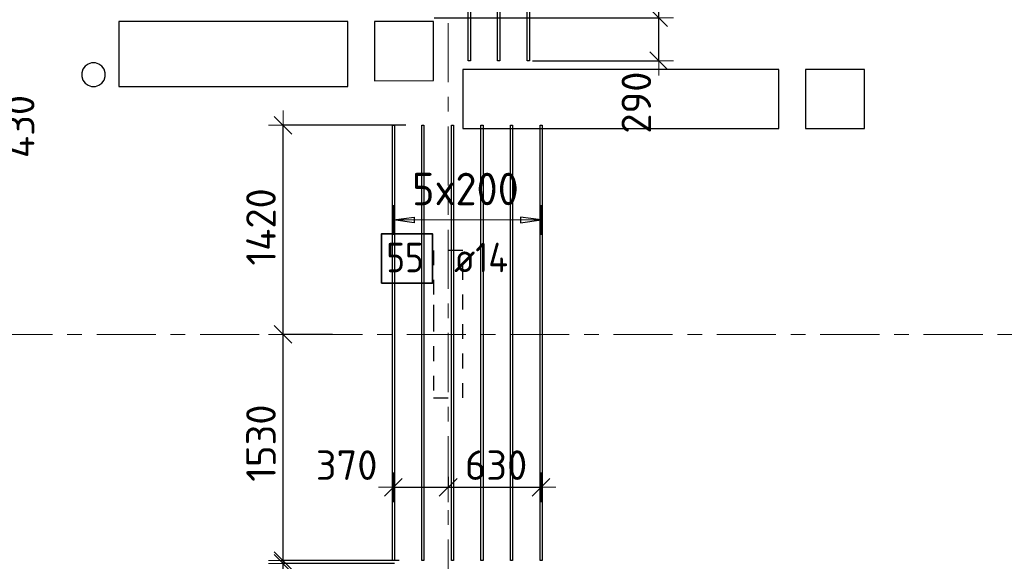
# Model space of a CAD drawing. Header units: metres. Extents: x -38 to 107, y -15 to 21.
# Tile 8 of 133: x 10.85 to 17.52, y 1.76 to 5.43. Entities that reach past the tile are written whole.
import ezdxf

# ---------------------------------------------------------------- set-up
doc = ezdxf.new("R2010")
doc.units = ezdxf.units.M
doc.header["$PDMODE"] = 65
for name, pattern in [('______11', [0.5, 0.4, -0.05, 0, -0.05]), ('______2', [0.0405, 0.03, -0.0105]), ('______5', [1.1, 0.8, -0.1, 0.1, -0.1])]:
    doc.linetypes.add(name, pattern=pattern)
for name, color, linetype, lineweight in [('XR$2$Осевая линия (1)', 7, '______5', 13), ('XR$4$Перекрытие (1)', 7, 'Continuous', 35), ('XR$4$Размерная линия (1)', 7, 'Continuous', 13)]:
    doc.layers.add(name, color=color, linetype=linetype, lineweight=lineweight)
for name, color, linetype, lineweight, true_color in [('XR$4$Арм.стержн.Доп. Арм верхн.зоны Х', 7, 'Continuous', 35, 0x8c8cff), ('XR$4$Арм.стержн.Доп. Арм. верхн.зоны У', 7, 'Continuous', 35, 0x739641), ('XR$6$Стена_ бетон несущ.', 7, 'Continuous', 70, 0xb4b496)]:
    doc.layers.add(name, color=color, linetype=linetype, lineweight=lineweight, true_color=true_color)
doc.styles.add('ISOCPEUR', font='txt')
doc.dimstyles.new('DIMSTYLE_3', dxfattribs={"dimtxt": 0.2, "dimasz": 0.2, "dimexe": 0, "dimexo": 0, "dimgap": 0.1, "dimtad": 2, "dimdec": 0, "dimlfac": 1000, "dimrnd": 5, "dimzin": 12, "dimdsep": 46, "dimtxsty": 'ISOCPEUR', "dimblk1": 'ALL_ML_STRICH', "dimblk2": 'ALL_ML_STRICH', "dimsah": 1, "dimcen": 0, "dimclrd": 7, "dimclre": 256, "dimclrt": 7, "dimadec": 0, "dimazin": 0, "dimtfac": 1, "dimtdec": 0, "dimtix": 1, "dimtmove": 2, "dimatfit": 3, "dimfxl": 0, "dimtzin": 0, "dimlwd": 0, "dimlwe": -3, "dimarcsym": 0})
doc.dimstyles.new('DIMSTYLE_33', dxfattribs={"dimtxt": 0.2, "dimasz": 0.2, "dimexe": 0, "dimexo": 0, "dimgap": 0.1, "dimtad": 2, "dimdec": 0, "dimlfac": 1000, "dimrnd": 5, "dimzin": 12, "dimdsep": 46, "dimtxsty": 'ISOCPEUR', "dimblk1": 'ALL_ML_STRICH', "dimblk2": 'ALL_ML_STRICH', "dimsah": 1, "dimcen": 0, "dimclrd": 7, "dimclre": 256, "dimclrt": 7, "dimadec": 0, "dimazin": 0, "dimtfac": 1, "dimtdec": 0, "dimtix": 1, "dimtmove": 2, "dimatfit": 3, "dimfxl": 0, "dimtvp": 1.2, "dimtzin": 0, "dimlwd": 0, "dimlwe": -3, "dimarcsym": 0})
doc.dimstyles.new('DIMSTYLE_34', dxfattribs={"dimtxt": 0.2, "dimasz": 0.2, "dimexe": 0, "dimexo": 0, "dimgap": 0.1, "dimtad": 0, "dimdec": 0, "dimlfac": 1000, "dimrnd": 5, "dimzin": 12, "dimdsep": 46, "dimtxsty": 'ISOCPEUR', "dimblk1": 'ALL_ML_STRICH', "dimblk2": 'ALL_ML_STRICH', "dimsah": 1, "dimcen": 0, "dimclrd": 7, "dimclre": 256, "dimclrt": 7, "dimadec": 0, "dimazin": 0, "dimtfac": 1, "dimtdec": 0, "dimtix": 1, "dimtmove": 2, "dimatfit": 3, "dimfxl": 0, "dimtvp": 1.2, "dimtzin": 0, "dimlwd": 0, "dimlwe": -3, "dimarcsym": 0})

# ---------------------------------------------------------------- blocks, each defined once
blk = doc.blocks.new('ALL_ML_STRICH')
at = {"color": 0, "linetype": 'ByBlock', "lineweight": -2}
for p, q in [((0, -0.5), (0, 0.5)), ((-1, 0), (0.5, 0)), ((-0.3, -0.3), (0.3, 0.3))]:
    blk.add_line(p, q, dxfattribs=at)
blk = doc.blocks.new('*D326')
at = {"layer": 'DEFPOINTS', "color": 7, "linetype": 'Continuous', "lineweight": 13, "transparency": 33554687}
for p in [(13.6359, 5.4465), (14.3007, 5.1553), (15.1764, 5.1553)]:
    blk.add_point(p, dxfattribs=at)
at = {"layer": 'XR$4$Размерная линия (1)', "color": 9, "linetype": 'Continuous', "lineweight": -2, "true_color": 0xc7c7c7, "transparency": 33554687}
for p, q in [((13.6559, 5.4465), (15.1764, 5.4465)), ((14.3207, 5.1553), (15.1764, 5.1553))]:
    blk.add_line(p, q, dxfattribs=at)
at = {"layer": 'XR$4$Размерная линия (1)', "color": 7, "linetype": 'Continuous', "lineweight": -2, "transparency": 33554687}
blk.add_line((15.1764, 5.1553), (15.1764, 5.4465), dxfattribs=at)
at = {"layer": 'XR$4$Размерная линия (1)', "color": 7, "linetype": 'Continuous', "lineweight": 13, "transparency": 33554687, "xscale": 0.2, "yscale": 0.2, "zscale": 0.2}
for p, rotation in [((15.1764, 5.4465), 90), ((15.1764, 5.1553), 270)]:
    blk.add_blockref('ALL_ML_STRICH', p, dxfattribs=dict(at, rotation=rotation))
at = {"layer": 'XR$4$Размерная линия (1)', "color": 7, "linetype": 'Continuous', "lineweight": 13, "transparency": 33554687, "insert": (15.0244, 4.8713), "char_height": 0.2, "width": 0.6, "attachment_point": 5, "rotation": 90, "style": 'ISOCPEUR'}
blk.add_mtext('\\A1;{290}', dxfattribs=at)
blk = doc.blocks.new('*D327')
at = {"layer": 'DEFPOINTS', "color": 7, "linetype": 'Continuous', "lineweight": 13, "transparency": 33554687}
for p in [(15.1358, 7.4), (13.6359, 5.4465), (15.1764, 5.4465)]:
    blk.add_point(p, dxfattribs=at)
at = {"layer": 'XR$4$Размерная линия (1)', "color": 9, "linetype": 'Continuous', "lineweight": -2, "true_color": 0xc7c7c7, "transparency": 33554687}
for p, q in [((15.1558, 7.4), (15.1764, 7.4)), ((13.6559, 5.4465), (15.1764, 5.4465))]:
    blk.add_line(p, q, dxfattribs=at)
at = {"layer": 'XR$4$Размерная линия (1)', "color": 7, "linetype": 'Continuous', "lineweight": -2, "transparency": 33554687}
blk.add_line((15.1764, 5.4465), (15.1764, 7.4), dxfattribs=at)
at = {"layer": 'XR$4$Размерная линия (1)', "color": 7, "linetype": 'Continuous', "lineweight": 13, "transparency": 33554687, "xscale": 0.2, "yscale": 0.2, "zscale": 0.2}
for p, rotation in [((15.1764, 7.4), 90), ((15.1764, 5.4465), 270)]:
    blk.add_blockref('ALL_ML_STRICH', p, dxfattribs=dict(at, rotation=rotation))
at = {"layer": 'XR$4$Размерная линия (1)', "color": 7, "linetype": 'Continuous', "lineweight": 13, "transparency": 33554687, "insert": (15.0264, 6.4532), "char_height": 0.2, "width": 0.8, "attachment_point": 5, "rotation": 90, "style": 'ISOCPEUR'}
blk.add_mtext('\\A1;{1955}', dxfattribs=at)
blk = doc.blocks.new('*D339')
at = {"layer": 'DEFPOINTS', "color": 7, "linetype": 'Continuous', "lineweight": 13, "transparency": 33554687}
for p in [(9.6185, 5.2995), (9.5671, 4.8685), (10.5419, 4.8685)]:
    blk.add_point(p, dxfattribs=at)
at = {"layer": 'XR$4$Размерная линия (1)', "color": 9, "linetype": 'Continuous', "lineweight": -2, "true_color": 0xc7c7c7, "transparency": 33554687}
for p, q in [((9.6385, 5.2995), (10.5419, 5.2995)), ((9.5871, 4.8685), (10.5419, 4.8685))]:
    blk.add_line(p, q, dxfattribs=at)
at = {"layer": 'XR$4$Размерная линия (1)', "color": 7, "linetype": 'Continuous', "lineweight": -2, "transparency": 33554687}
blk.add_line((10.5419, 4.8685), (10.5419, 5.2995), dxfattribs=at)
at = {"layer": 'XR$4$Размерная линия (1)', "color": 7, "linetype": 'Continuous', "lineweight": 13, "transparency": 33554687, "xscale": 0.2, "yscale": 0.2, "zscale": 0.2}
for p, rotation in [((10.5419, 5.2995), 90), ((10.5419, 4.8685), 270)]:
    blk.add_blockref('ALL_ML_STRICH', p, dxfattribs=dict(at, rotation=rotation))
at = {"layer": 'XR$4$Размерная линия (1)', "color": 7, "linetype": 'Continuous', "lineweight": 13, "transparency": 33554687, "insert": (10.8484, 4.7093), "char_height": 0.2, "width": 0.6, "attachment_point": 5, "rotation": 90, "style": 'ISOCPEUR'}
blk.add_mtext('\\A1;{430}', dxfattribs=at)
blk = doc.blocks.new('*D365')
at = {"layer": 'DEFPOINTS', "color": 7, "linetype": 'Continuous', "lineweight": 13, "transparency": 33554687}
for p in [(13.4062, 1.7478), (12.6323, 0), (13.1293, 0)]:
    blk.add_point(p, dxfattribs=at)
at = {"layer": 'XR$4$Размерная линия (1)', "color": 9, "linetype": 'Continuous', "lineweight": -2, "true_color": 0xc7c7c7, "transparency": 33554687}
for p, q in [((13.3862, 1.7478), (12.6323, 1.7478)), ((13.1093, 0), (12.6323, 0))]:
    blk.add_line(p, q, dxfattribs=at)
at = {"layer": 'XR$4$Размерная линия (1)', "color": 7, "linetype": 'Continuous', "lineweight": -2, "transparency": 33554687}
blk.add_line((12.6323, 0), (12.6323, 1.7478), dxfattribs=at)
at = {"layer": 'XR$4$Размерная линия (1)', "color": 7, "linetype": 'Continuous', "lineweight": 13, "transparency": 33554687, "xscale": 0.2, "yscale": 0.2, "zscale": 0.2}
for p, rotation in [((12.6323, 1.7478), 90), ((12.6323, 0), 270)]:
    blk.add_blockref('ALL_ML_STRICH', p, dxfattribs=dict(at, rotation=rotation))
at = {"layer": 'XR$4$Размерная линия (1)', "color": 7, "linetype": 'Continuous', "lineweight": 13, "transparency": 33554687, "insert": (12.4823, 0.9039), "char_height": 0.2, "width": 0.8, "attachment_point": 5, "rotation": 90, "style": 'ISOCPEUR'}
blk.add_mtext('\\A1;{1750}', dxfattribs=at)
blk = doc.blocks.new('*D366')
at = {"layer": 'DEFPOINTS', "color": 7, "linetype": 'Continuous', "lineweight": 13, "transparency": 33554687}
for p in [(12.6323, 1.7478), (13.4062, 1.7478), (13.4387, 1.7678)]:
    blk.add_point(p, dxfattribs=at)
at = {"layer": 'XR$4$Размерная линия (1)', "color": 9, "linetype": 'Continuous', "lineweight": -2, "true_color": 0xc7c7c7, "transparency": 33554687}
for p, q in [((13.4187, 1.7678), (12.6323, 1.7678)), ((13.3862, 1.7478), (12.6323, 1.7478))]:
    blk.add_line(p, q, dxfattribs=at)
at = {"layer": 'XR$4$Размерная линия (1)', "color": 7, "linetype": 'Continuous', "lineweight": -2, "transparency": 33554687}
blk.add_line((12.6323, 1.7478), (12.6323, 1.7678), dxfattribs=at)
at = {"layer": 'XR$4$Размерная линия (1)', "color": 7, "linetype": 'Continuous', "lineweight": 13, "transparency": 33554687, "xscale": 0.2, "yscale": 0.2, "zscale": 0.2}
for p, rotation in [((12.6323, 1.7478), 270), ((12.6323, 1.7678), 90)]:
    blk.add_blockref('ALL_ML_STRICH', p, dxfattribs=dict(at, rotation=rotation))
at = {"layer": 'XR$4$Размерная линия (1)', "color": 7, "linetype": 'Continuous', "lineweight": 13, "transparency": 33554687, "insert": (12.2706, 1.5641), "char_height": 0.2, "width": 0.4, "attachment_point": 5, "rotation": 90, "style": 'ISOCPEUR'}
blk.add_mtext('\\A1;{20}', dxfattribs=at)
blk = doc.blocks.new('*D367')
at = {"layer": 'DEFPOINTS', "color": 7, "linetype": 'Continuous', "lineweight": 13, "transparency": 33554687}
for p in [(12.9857, 3.3), (12.6323, 1.7678), (13.4387, 1.7678)]:
    blk.add_point(p, dxfattribs=at)
at = {"layer": 'XR$4$Размерная линия (1)', "color": 9, "linetype": 'Continuous', "lineweight": -2, "true_color": 0xc7c7c7, "transparency": 33554687}
for p, q in [((12.9657, 3.3), (12.6323, 3.3)), ((13.4187, 1.7678), (12.6323, 1.7678))]:
    blk.add_line(p, q, dxfattribs=at)
at = {"layer": 'XR$4$Размерная линия (1)', "color": 7, "linetype": 'Continuous', "lineweight": -2, "transparency": 33554687}
blk.add_line((12.6323, 1.7678), (12.6323, 3.3), dxfattribs=at)
at = {"layer": 'XR$4$Размерная линия (1)', "color": 7, "linetype": 'Continuous', "lineweight": 13, "transparency": 33554687, "xscale": 0.2, "yscale": 0.2, "zscale": 0.2}
for p, rotation in [((12.6323, 3.3), 90), ((12.6323, 1.7678), 270)]:
    blk.add_blockref('ALL_ML_STRICH', p, dxfattribs=dict(at, rotation=rotation))
at = {"layer": 'XR$4$Размерная линия (1)', "color": 7, "linetype": 'Continuous', "lineweight": 13, "transparency": 33554687, "insert": (12.4823, 2.5639), "char_height": 0.2, "width": 0.8, "attachment_point": 5, "rotation": 90, "style": 'ISOCPEUR'}
blk.add_mtext('\\A1;{1530}', dxfattribs=at)
blk = doc.blocks.new('*D368')
at = {"layer": 'DEFPOINTS', "color": 7, "linetype": 'Continuous', "lineweight": 13, "transparency": 33554687}
for p in [(13.4824, 4.7178), (12.6323, 3.3), (12.9857, 3.3)]:
    blk.add_point(p, dxfattribs=at)
at = {"layer": 'XR$4$Размерная линия (1)', "color": 9, "linetype": 'Continuous', "lineweight": -2, "true_color": 0xc7c7c7, "transparency": 33554687}
for p, q in [((13.4624, 4.7178), (12.6323, 4.7178)), ((12.9657, 3.3), (12.6323, 3.3))]:
    blk.add_line(p, q, dxfattribs=at)
at = {"layer": 'XR$4$Размерная линия (1)', "color": 7, "linetype": 'Continuous', "lineweight": -2, "transparency": 33554687}
blk.add_line((12.6323, 3.3), (12.6323, 4.7178), dxfattribs=at)
at = {"layer": 'XR$4$Размерная линия (1)', "color": 7, "linetype": 'Continuous', "lineweight": 13, "transparency": 33554687, "xscale": 0.2, "yscale": 0.2, "zscale": 0.2}
for p, rotation in [((12.6323, 4.7178), 90), ((12.6323, 3.3), 270)]:
    blk.add_blockref('ALL_ML_STRICH', p, dxfattribs=dict(at, rotation=rotation))
at = {"layer": 'XR$4$Размерная линия (1)', "color": 7, "linetype": 'Continuous', "lineweight": 13, "transparency": 33554687, "insert": (12.4823, 4.0289), "char_height": 0.2, "width": 0.8, "attachment_point": 5, "rotation": 90, "style": 'ISOCPEUR'}
blk.add_mtext('\\A1;{1420}', dxfattribs=at)
blk = doc.blocks.new('*D369')
at = {"layer": 'DEFPOINTS', "color": 7, "linetype": 'Continuous', "lineweight": 13, "transparency": 33554687}
for p in [(13.3791, 2.3619), (13.75, 2.3555), (13.3791, 2.2644)]:
    blk.add_point(p, dxfattribs=at)
at = {"layer": 'XR$4$Размерная линия (1)', "color": 9, "linetype": 'Continuous', "lineweight": -2, "true_color": 0xc7c7c7, "transparency": 33554687}
for p, q in [((13.3791, 2.3419), (13.3791, 2.2644)), ((13.75, 2.3355), (13.75, 2.2644))]:
    blk.add_line(p, q, dxfattribs=at)
at = {"layer": 'XR$4$Размерная линия (1)', "color": 7, "linetype": 'Continuous', "lineweight": -2, "transparency": 33554687}
blk.add_line((13.3791, 2.2644), (13.75, 2.2644), dxfattribs=at)
at = {"layer": 'XR$4$Размерная линия (1)', "color": 7, "linetype": 'Continuous', "lineweight": 13, "transparency": 33554687, "xscale": 0.2, "yscale": 0.2, "zscale": 0.2, "rotation": 180}
blk.add_blockref('ALL_ML_STRICH', (13.3791, 2.2644), dxfattribs=at)
at = {"layer": 'XR$4$Размерная линия (1)', "color": 7, "linetype": 'Continuous', "lineweight": 13, "transparency": 33554687, "xscale": 0.2, "yscale": 0.2, "zscale": 0.2}
blk.add_blockref('ALL_ML_STRICH', (13.75, 2.2644), dxfattribs=at)
at = {"layer": 'XR$4$Размерная линия (1)', "color": 7, "linetype": 'Continuous', "lineweight": 13, "transparency": 33554687, "insert": (13.0626, 2.4143), "char_height": 0.2, "width": 0.6, "attachment_point": 5, "style": 'ISOCPEUR'}
blk.add_mtext('\\A1;{370}', dxfattribs=at)
blk = doc.blocks.new('*D370')
at = {"layer": 'DEFPOINTS', "color": 7, "linetype": 'Continuous', "lineweight": 13, "transparency": 33554687}
for p in [(13.75, 2.3555), (14.3791, 2.3218), (13.75, 2.2644)]:
    blk.add_point(p, dxfattribs=at)
at = {"layer": 'XR$4$Размерная линия (1)', "color": 9, "linetype": 'Continuous', "lineweight": -2, "true_color": 0xc7c7c7, "transparency": 33554687}
for p, q in [((13.75, 2.3355), (13.75, 2.2644)), ((14.3791, 2.3018), (14.3791, 2.2644))]:
    blk.add_line(p, q, dxfattribs=at)
at = {"layer": 'XR$4$Размерная линия (1)', "color": 7, "linetype": 'Continuous', "lineweight": -2, "transparency": 33554687}
blk.add_line((13.75, 2.2644), (14.3791, 2.2644), dxfattribs=at)
at = {"layer": 'XR$4$Размерная линия (1)', "color": 7, "linetype": 'Continuous', "lineweight": 13, "transparency": 33554687, "xscale": 0.2, "yscale": 0.2, "zscale": 0.2, "rotation": 180}
blk.add_blockref('ALL_ML_STRICH', (13.75, 2.2644), dxfattribs=at)
at = {"layer": 'XR$4$Размерная линия (1)', "color": 7, "linetype": 'Continuous', "lineweight": 13, "transparency": 33554687, "xscale": 0.2, "yscale": 0.2, "zscale": 0.2}
blk.add_blockref('ALL_ML_STRICH', (14.3791, 2.2644), dxfattribs=at)
at = {"layer": 'XR$4$Размерная линия (1)', "color": 7, "linetype": 'Continuous', "lineweight": 13, "transparency": 33554687, "insert": (14.0745, 2.4144), "char_height": 0.2, "width": 0.6, "attachment_point": 5, "style": 'ISOCPEUR'}
blk.add_mtext('\\A1;{630}', dxfattribs=at)

msp = doc.modelspace()

# ---------------------------------------------------------------- linework, layer by layer
at = {"layer": 'XR$2$Осевая линия (1)', "color": 253, "linetype": '______11', "lineweight": 13, "true_color": 0xa0a0a0, "transparency": 33554687}
for p, q in [((13.75, -3.39), (13.75, 8.13)), ((-2.63, 3.3), (62.6, 3.3))]:
    msp.add_line(p, q, dxfattribs=at)
at = {"layer": 'XR$4$Арм.стержн.Доп. Арм верхн.зоны Х', "color": 253, "linetype": 'Continuous', "lineweight": -3, "true_color": 0xa0a0a0, "transparency": 33554687}
for p, q in [((13.3791, 4.076), (13.3791, 4.176)), ((14.3791, 4.076), (14.3791, 4.176)), ((13.3791, 4.076), (13.3791, 3.976)), ((14.3791, 4.076), (14.3791, 3.976))]:
    msp.add_line(p, q, dxfattribs=at)
at = {"layer": 'XR$4$Арм.стержн.Доп. Арм верхн.зоны Х', "color": 7, "linetype": 'Continuous', "lineweight": 25, "transparency": 33554687}
for p, q in [((13.3791, 4.076), (13.5191, 4.096)), ((13.5191, 4.056), (13.3791, 4.076)), ((13.5191, 4.096), (13.5191, 4.056)), ((14.3791, 4.076), (14.2391, 4.096)), ((14.2391, 4.096), (14.2391, 4.056)), ((14.2391, 4.056), (14.3791, 4.076))]:
    msp.add_line(p, q, dxfattribs=at)
at = {"layer": 'XR$4$Арм.стержн.Доп. Арм верхн.зоны Х', "color": 7, "linetype": 'Continuous', "lineweight": 13, "transparency": 33554687}
for p, q in [((13.3791, 4.076), (13.3791, 4.076)), ((13.3791, 4.076), (14.3791, 4.076)), ((14.3791, 4.076), (14.3791, 4.076))]:
    msp.add_line(p, q, dxfattribs=at)
at = {"layer": 'XR$4$Арм.стержн.Доп. Арм верхн.зоны Х', "color": 7, "linetype": 'Continuous', "lineweight": 25, "transparency": 33554687}
for points in [[(13.3721, 1.7678), (13.3721, 4.7178), (13.3861, 4.7178), (13.3861, 1.7678), (13.3721, 1.7678)], [(13.5721, 1.7678), (13.5721, 4.7178), (13.5861, 4.7178), (13.5861, 1.7678), (13.5721, 1.7678)], [(13.7721, 1.7678), (13.7721, 4.7178), (13.7861, 4.7178), (13.7861, 1.7678), (13.7721, 1.7678)], [(13.9721, 1.7678), (13.9721, 4.7178), (13.9861, 4.7178), (13.9861, 1.7678), (13.9721, 1.7678)], [(14.1721, 1.7678), (14.1721, 4.7178), (14.1861, 4.7178), (14.1861, 1.7678), (14.1721, 1.7678)], [(14.3721, 1.7678), (14.3721, 4.7178), (14.3861, 4.7178), (14.3861, 1.7678), (14.3721, 1.7678)]]:
    msp.add_lwpolyline(points, dxfattribs=at)
at = {"layer": 'XR$4$Арм.стержн.Доп. Арм верхн.зоны Х', "color": 7, "linetype": 'Continuous', "lineweight": 35, "transparency": 33554687}
msp.add_lwpolyline([(13.2975, 3.6483), (13.6442, 3.6483), (13.6442, 3.9817), (13.2975, 3.9817), (13.2975, 3.6483)], dxfattribs=at)
at = {"layer": 'XR$4$Арм.стержн.Доп. Арм. верхн.зоны У', "color": 7, "linetype": 'Continuous', "lineweight": 25, "transparency": 33554687}
for points in [[(13.8847, 5.1553), (13.8847, 8.0553), (13.9007, 8.0553), (13.9007, 5.1553), (13.8847, 5.1553)], [(14.0847, 5.1553), (14.0847, 8.0553), (14.1007, 8.0553), (14.1007, 5.1553), (14.0847, 5.1553)], [(14.2847, 5.1553), (14.2847, 8.0553), (14.3007, 8.0553), (14.3007, 5.1553), (14.2847, 5.1553)]]:
    msp.add_lwpolyline(points, dxfattribs=at)
at = {"layer": 'XR$4$Перекрытие (1)', "color": 7, "linetype": 'Continuous', "lineweight": 25, "transparency": 33554687}
for p, q in [((11.52, 5.4203), (11.52, 4.9803)), ((13.07, 5.4203), (11.52, 5.4203)), ((13.07, 4.9803), (13.07, 5.4203)), ((13.6501, 5.4201), (13.2501, 5.42)), ((13.2501, 5.42), (13.2501, 5.02)), ((13.6501, 5.0201), (13.6501, 5.4201)), ((11.3357, 5.14), (11.3117, 5.1322)), ((11.361, 5.14), (11.3357, 5.14)), ((11.385, 5.1322), (11.361, 5.14)), ((11.2765, 5.0969), (11.2687, 5.0729)), ((11.2687, 5.0729), (11.2687, 5.0477)), ((11.2913, 5.1174), (11.2765, 5.0969)), ((11.3117, 5.1322), (11.2913, 5.1174)), ((11.4054, 5.1174), (11.385, 5.1322)), ((11.4202, 5.0969), (11.4054, 5.1174)), ((11.428, 5.0729), (11.4202, 5.0969)), ((11.428, 5.0477), (11.428, 5.0729)), ((13.85, 5.0968), (13.85, 4.6968)), ((15.99, 5.0968), (13.85, 5.0968)), ((15.99, 4.6968), (15.99, 5.0968)), ((16.17, 5.0968), (16.17, 4.6968)), ((16.57, 5.0968), (16.17, 5.0968)), ((16.57, 4.6968), (16.57, 5.0968)), ((11.2687, 5.0477), (11.2765, 5.0237)), ((11.2765, 5.0237), (11.2913, 5.0033)), ((11.2913, 5.0033), (11.3117, 4.9885)), ((11.385, 4.9885), (11.4054, 5.0033)), ((11.4054, 5.0033), (11.4202, 5.0237)), ((11.4202, 5.0237), (11.428, 5.0477)), ((13.2501, 5.02), (13.6501, 5.0201)), ((11.3117, 4.9885), (11.3357, 4.9807)), ((11.3357, 4.9807), (11.361, 4.9807)), ((11.361, 4.9807), (11.385, 4.9885)), ((11.52, 4.9803), (13.07, 4.9803)), ((13.85, 4.6968), (15.99, 4.6968)), ((16.17, 4.6968), (16.57, 4.6968))]:
    msp.add_line(p, q, dxfattribs=at)
at = {"layer": 'XR$6$Стена_ бетон несущ.', "color": 253, "linetype": '______2', "lineweight": -3, "true_color": 0xa0a0a0, "transparency": 33554687}
for p, q in [((13.85, 3.87), (13.65, 3.87)), ((13.65, 3.87), (13.65, 3.5001)), ((13.85, 2.87), (13.85, 3.87)), ((13.65, 3.5001), (13.65, 3.4201)), ((13.65, 3.4201), (13.65, 2.87)), ((13.65, 2.87), (13.85, 2.87))]:
    msp.add_line(p, q, dxfattribs=at)

# ---------------------------------------------------------------- texts
at = {"layer": 'XR$4$Арм.стержн.Доп. Арм верхн.зоны Х', "color": 7, "linetype": 'Continuous', "lineweight": 13, "transparency": 33554687, "insert": (13.5051, 4.176), "char_height": 0.22, "width": 0.873359, "attachment_point": 7, "style": 'ISOCPEUR'}
msp.add_mtext('\\W0.95;5x200', dxfattribs=at)
at = {"layer": 'XR$4$Арм.стержн.Доп. Арм верхн.зоны Х', "color": 7, "linetype": 'Continuous', "lineweight": 25, "transparency": 33554687, "char_height": 0.2, "attachment_point": 7, "style": 'ISOCPEUR'}
for s, insert, width in [('\\W0.87;55', (13.3309, 3.7217), 0.367208), ('\\W0.89; ø14 ', (13.6775, 3.7217), 0.769432)]:
    msp.add_mtext(s, dxfattribs=dict(at, insert=insert, width=width))

# ---------------------------------------------------------------- dimensions: what is measured, and where the dimension line sits
at = {"layer": 'XR$4$Размерная линия (1)', "color": 7, "linetype": 'Continuous', "lineweight": 13, "transparency": 33554687}
for base, p1, p2, dimstyle, picture, middle in [((15.17637, 7.4), (13.65586, 5.44647), (15.15582, 7.4), 'DIMSTYLE_3', '*D327', (15.02637, 6.45323)), ((15.1764, 5.4465), (14.3207, 5.1553), (13.6559, 5.4465), 'DIMSTYLE_33', '*D326', (15.0244, 4.8713)), ((10.5419, 5.2995), (9.5871, 4.8685), (9.6385, 5.2995), 'DIMSTYLE_34', '*D339', (10.8484, 4.7093)), ((12.6323, 4.7178), (12.9657, 3.3), (13.4624, 4.7178), 'DIMSTYLE_3', '*D368', (12.4823, 4.0289)), ((12.6323, 3.3), (13.4187, 1.7678), (12.9657, 3.3), 'DIMSTYLE_3', '*D367', (12.4823, 2.5639)), ((12.6323, 1.7678), (13.3862, 1.7478), (13.4187, 1.7678), 'DIMSTYLE_33', '*D366', (12.2706, 1.5641)), ((12.6323, 1.7478), (13.1093, 0), (13.3862, 1.7478), 'DIMSTYLE_3', '*D365', (12.4823, 0.9039))]:
    dim = msp.add_linear_dim(base=base, p1=p1, p2=p2, angle=90, dimstyle=dimstyle, override={"dimpost": '<>', "dimclrd": 7, "dimclre": 9, "dimclrt": 7, "dimlwd": 0, "dimlwe": 65533}, dxfattribs=at)
    dim.commit()
    dim.dimension.update_dxf_attribs({"geometry": picture, "text_midpoint": middle, "dimtype": 160})
for base, p1, p2, dimstyle, picture, middle in [((13.75, 2.2644), (13.3791, 2.3419), (13.75, 2.3355), 'DIMSTYLE_33', '*D369', (13.0626, 2.4143)), ((14.3791, 2.2644), (13.75, 2.3355), (14.3791, 2.3018), 'DIMSTYLE_3', '*D370', (14.0745, 2.4144))]:
    dim = msp.add_linear_dim(base=base, p1=p1, p2=p2, dimstyle=dimstyle, override={"dimpost": '<>', "dimclrd": 7, "dimclre": 9, "dimclrt": 7, "dimlwd": 0, "dimlwe": 65533}, dxfattribs=at)
    dim.commit()
    dim.dimension.update_dxf_attribs({"geometry": picture, "text_midpoint": middle, "dimtype": 160})

doc.saveas('drawing.dxf')
